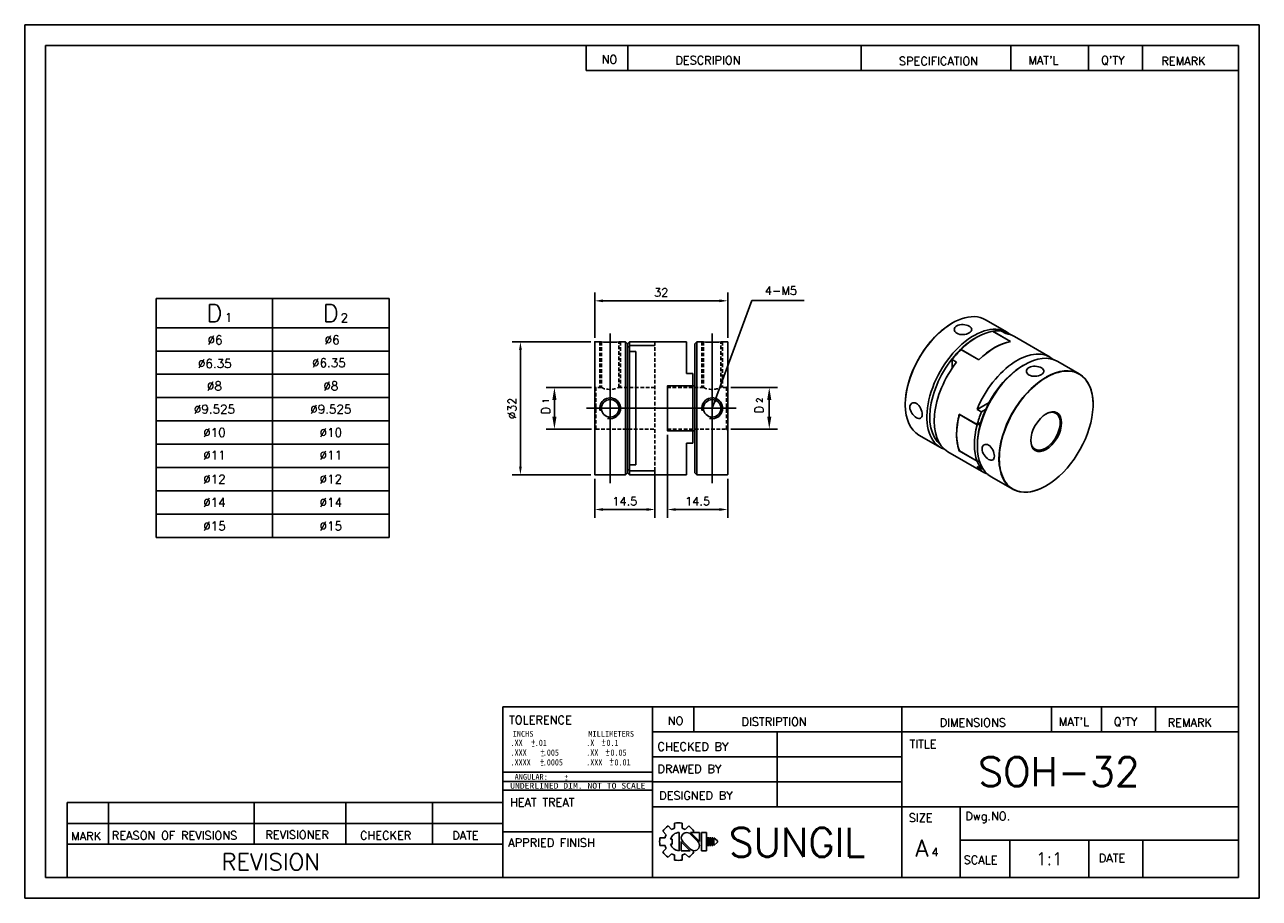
# Model space of a CAD drawing. Extents: x 10 to 307, y 10 to 220.
import ezdxf
from ezdxf.enums import TextEntityAlignment as Align

# ---------------------------------------------------------------- set-up
doc = ezdxf.new("R2010")
doc.units = 0
doc.header["$LTSCALE"] = 7
doc.header["$MEASUREMENT"] = 0
for name, pattern in [('CENTER', [27, 20, -2, 3, -2]), ('DASHED', [0.75, 0.5, -0.25]), ('HIDDEN2', [0.1875, 0.125, -0.0625])]:
    doc.linetypes.add(name, pattern=pattern)
doc.layers.get('0').update_dxf_attribs({"linetype": 'CONTINUOUS'})
doc.layers.get('Defpoints').update_dxf_attribs({"linetype": 'CONTINUOUS'})
for name, color, linetype in [('BM', 2, 'CONTINUOUS'), ('CT', 1, 'CENTER'), ('DIM', 4, 'CONTINUOUS'), ('HD', 4, 'DASHED')]:
    doc.layers.add(name, color=color, linetype=linetype)
doc.styles.add('MONOTXT', font='DotumChe.ttf')
doc.styles.get("Standard").update_dxf_attribs({"font": 'romans.shx', "bigfont": 'whgtxt.shx'})
doc.dimstyles.new('LIM', dxfattribs={"dimtxt": 2, "dimasz": 2, "dimexe": 2, "dimexo": 1, "dimgap": 1, "dimtad": 1, "dimdec": 3, "dimzin": 9, "dimdsep": 46, "dimtxsty": 'Standard', "dimcen": 2, "dimclrd": 1, "dimclre": 1, "dimadec": 0, "dimazin": 0, "dimtfac": 1, "dimtdec": 3, "dimtmove": 0, "dimatfit": 3, "dimfxl": 0, "dimtolj": 1, "dimtzin": 0, "dimarcsym": 0})

# ---------------------------------------------------------------- blocks, each defined once
blk = doc.blocks.new('*D4')
at = {"layer": 'Defpoints', "color": 0}
for p in [(179.12, 153.63), (147.12, 143.74), (179.12, 143.74)]:
    blk.add_point(p, dxfattribs=at)
at = {"layer": 'DIM', "color": 1, "lineweight": -2}
for p, q in [((147.12, 144.74), (147.12, 155.63)), ((179.12, 144.74), (179.12, 155.63)), ((149.12, 153.63), (177.12, 153.63))]:
    blk.add_line(p, q, dxfattribs=at)
at = {"layer": 'DIM', "color": 1}
for points in [[(149.12, 153.96), (149.12, 153.29), (147.12, 153.63)], [(177.12, 153.96), (177.12, 153.29), (179.12, 153.63)]]:
    blk.add_solid(points, dxfattribs=at)
at = {"layer": 'DIM', "color": 0, "insert": (163.12, 155.63), "char_height": 2, "attachment_point": 5}
blk.add_mtext('\\A1;32', dxfattribs=at)
blk = doc.blocks.new('*D5')
at = {"layer": 'Defpoints', "color": 0}
for p in [(129.25, 143.79), (147.17, 143.79), (147.17, 111.79)]:
    blk.add_point(p, dxfattribs=at)
at = {"layer": 'DIM', "color": 1, "lineweight": -2}
for p, q in [((146.17, 143.79), (127.25, 143.79)), ((129.25, 113.79), (129.25, 141.79)), ((146.17, 111.79), (127.25, 111.79))]:
    blk.add_line(p, q, dxfattribs=at)
at = {"layer": 'DIM', "color": 1}
for points in [[(128.92, 141.79), (129.59, 141.79), (129.25, 143.79)], [(128.92, 113.79), (129.59, 113.79), (129.25, 111.79)]]:
    blk.add_solid(points, dxfattribs=at)
at = {"layer": 'DIM', "color": 0, "insert": (127.25, 127.79), "char_height": 2, "attachment_point": 5, "rotation": 90}
blk.add_mtext('\\A1;%%c32', dxfattribs=at)
blk = doc.blocks.new('*D6')
at = {"layer": 'Defpoints', "color": 0}
for p in [(147.12, 111.84), (161.62, 112.73), (161.62, 103.46)]:
    blk.add_point(p, dxfattribs=at)
at = {"layer": 'DIM', "color": 1, "lineweight": -2}
for p, q in [((147.12, 110.84), (147.12, 101.46)), ((161.62, 111.73), (161.62, 101.46)), ((149.12, 103.46), (159.62, 103.46))]:
    blk.add_line(p, q, dxfattribs=at)
at = {"layer": 'DIM', "color": 1}
for points in [[(149.12, 103.79), (149.12, 103.13), (147.12, 103.46)], [(159.62, 103.79), (159.62, 103.13), (161.62, 103.46)]]:
    blk.add_solid(points, dxfattribs=at)
at = {"layer": 'DIM', "color": 0, "insert": (154.37, 105.46), "char_height": 2, "attachment_point": 5}
blk.add_mtext('\\A1;14.5', dxfattribs=at)
blk = doc.blocks.new('*D7')
at = {"layer": 'Defpoints', "color": 0}
for p in [(164.62, 122.44), (179.12, 111.84), (179.12, 103.46)]:
    blk.add_point(p, dxfattribs=at)
at = {"layer": 'DIM', "color": 1, "lineweight": -2}
for p, q in [((164.62, 121.44), (164.62, 101.46)), ((179.12, 110.84), (179.12, 101.46)), ((166.62, 103.46), (177.12, 103.46))]:
    blk.add_line(p, q, dxfattribs=at)
at = {"layer": 'DIM', "color": 1}
for points in [[(166.62, 103.79), (166.62, 103.13), (164.62, 103.46)], [(177.12, 103.79), (177.12, 103.13), (179.12, 103.46)]]:
    blk.add_solid(points, dxfattribs=at)
at = {"layer": 'DIM', "color": 0, "insert": (171.87, 105.46), "char_height": 2, "attachment_point": 5}
blk.add_mtext('\\A1;14.5', dxfattribs=at)

msp = doc.modelspace()

# ---------------------------------------------------------------- linework, layer by layer
for p, q in [((307, 220), (10, 220)), ((10, 220), (10, 10)), ((307, 10), (307, 220)), ((302, 215), (15, 215)), ((15, 215), (15, 15)), ((145.0907, 215), (145.0907, 209)), ((155.0907, 215), (155.0907, 209)), ((211.2097, 215), (211.2097, 209)), ((247.2097, 215), (247.2097, 209)), ((265.9405, 215), (265.9405, 209)), ((278.9405, 215), (278.9405, 209)), ((302, 15), (302, 215)), ((145.0907, 209), (302, 209)), ((41.6471, 154.1548), (41.6471, 96.7548)), ((41.6471, 154.1548), (97.6471, 154.1548)), ((97.6471, 154.1548), (97.6471, 96.7548)), ((41.6471, 96.7548), (97.6471, 96.7548)), ((125, 15), (125, 56)), ((125, 56), (302, 56)), ((161, 56), (161, 15)), ((171, 56), (171, 50)), ((221, 56), (221, 15)), ((257, 56), (257, 50)), ((269, 56), (269, 50)), ((282, 56), (282, 50)), ((161, 50), (302, 50)), ((191, 50), (191, 32)), ((161, 44), (221, 44)), ((125, 36), (161, 36)), ((161, 38), (221, 38)), ((20.1963, 15), (20.1963, 33)), ((20.1963, 33), (125, 33)), ((30.1963, 33), (30.1963, 23)), ((65.2416, 33), (65.2416, 23)), ((87.2739, 33), (87.2739, 23)), ((108.0991, 33), (108.0991, 23)), ((161, 32), (302, 32)), ((235, 32), (235, 15)), ((20.1963, 28), (125, 28)), ((125, 26), (161, 26)), ((235, 24), (302, 24)), ((247, 24), (247, 15)), ((265.9684, 24), (265.9684, 15)), ((279.008, 24), (279.008, 15)), ((20.1963, 23), (125, 23)), ((15, 15), (302, 15)), ((10, 10), (307, 10))]:
    msp.add_line(p, q)
at = {"color": 4}
for p, q in [((69.6471, 154.1548), (69.6471, 96.7548)), ((41.6471, 147.1548), (97.6471, 147.1548))]:
    msp.add_line(p, q, dxfattribs=at)
at = {"color": 1}
for p, q in [((41.6471, 141.5548), (97.6471, 141.5548)), ((41.6471, 135.9548), (97.6471, 135.9548)), ((41.6471, 130.3548), (97.6471, 130.3548)), ((41.6471, 124.7548), (97.6471, 124.7548)), ((41.6471, 119.1548), (97.6471, 119.1548)), ((41.6471, 113.5548), (97.6471, 113.5548)), ((41.6471, 107.9548), (97.6471, 107.9548)), ((41.6471, 102.3548), (97.6471, 102.3548))]:
    msp.add_line(p, q, dxfattribs=at)
at = {"color": 0}
for p, q in [((125, 40.2855), (161, 40.2855)), ((125, 38.0531), (161, 38.0531))]:
    msp.add_line(p, q, dxfattribs=at)
at = {"layer": 'BM', "linetype": 'Continuous'}
for p, q in [((246.3325, 146.0726), (241.1353, 149.0732)), ((247.1125, 143.8361), (242.8345, 146.306)), ((247.1257, 143.8341), (242.844, 146.3061)), ((242.858, 146.3099), (247.1714, 143.8196)), ((242.858, 146.3099), (242.858, 146.298)), ((244.9793, 146.3559), (246.04, 145.7436)), ((147.1162, 111.8369), (147.1162, 143.7369)), ((148.7417, 143.7869), (147.1662, 143.7869)), ((154.5162, 143.7869), (152.9344, 143.7869)), ((155.0162, 143.2869), (154.5162, 143.7869)), ((154.5162, 111.7869), (154.5162, 143.7869)), ((155.5162, 143.7869), (155.0162, 143.2869)), ((155.0162, 142.3159), (155.0162, 143.2869)), ((155.483, 142.8129), (155.0162, 142.3159)), ((161.5662, 143.7869), (155.5162, 143.7869)), ((155.5162, 143.7869), (155.5162, 142.86)), ((155.5162, 142.8481), (161.6162, 142.8481)), ((155.5162, 142.8481), (155.5162, 141.4046)), ((169.2162, 143.7869), (161.6162, 143.7869)), ((161.6162, 143.7869), (161.6162, 142.8481)), ((169.2162, 136.1869), (169.2162, 143.7869)), ((171.7162, 143.7869), (171.2162, 143.2869)), ((171.2162, 133.1869), (171.2162, 143.2869)), ((173.298, 143.7869), (171.7162, 143.7869)), ((171.7162, 111.7869), (171.7162, 143.7869)), ((179.0662, 143.7869), (177.4907, 143.7869)), ((179.1162, 111.8369), (179.1162, 143.7369)), ((239.0396, 144.8718), (238.6861, 144.6677)), ((256.727, 140.0713), (248.1003, 145.0519)), ((155.0162, 142.3159), (155.0162, 113.258)), ((155.5162, 141.4046), (157.0162, 141.4046)), ((155.5162, 141.4046), (155.5162, 114.1693)), ((157.0162, 141.4046), (157.0162, 114.1693)), ((235.1978, 141.8856), (234.8677, 141.6703)), ((234.8677, 141.5426), (234.8677, 141.6703)), ((235.2029, 141.8826), (235.1978, 141.8856)), ((235.2213, 141.9008), (239.5346, 139.4105)), ((235.2448, 141.924), (239.5228, 139.4541)), ((233.0999, 139.4974), (234.1606, 138.885)), ((233.0999, 139.4974), (233.0999, 137.4168)), ((250.4948, 138.2582), (250.1412, 138.0541)), ((263.692, 136.0501), (258.4948, 139.0507)), ((170.7162, 136.1869), (169.2162, 136.1869)), ((170.7162, 133.1869), (170.7162, 136.1869)), ((170.7162, 133.1869), (164.6162, 133.1869)), ((164.6162, 133.1869), (164.6162, 122.3869)), ((170.7162, 133.1869), (170.7494, 133.1869)), ((170.7162, 122.4202), (170.7162, 133.1537)), ((170.7494, 133.1869), (171.2162, 133.1869)), ((171.2162, 122.3869), (171.2162, 133.1869)), ((221.809, 128.9355), (221.807, 128.7052)), ((221.807, 128.7052), (221.8083, 128.572)), ((239.0979, 127.5141), (242.0144, 129.198)), ((239.1378, 123.8629), (234.8244, 126.3532)), ((239.1294, 123.8309), (234.8514, 126.3008)), ((240.1585, 126.9017), (239.0979, 127.5141)), ((240.1585, 126.9017), (241.1679, 127.4845)), ((170.7162, 122.3869), (164.6162, 122.3869)), ((170.7494, 122.3869), (170.7162, 122.3869)), ((170.7162, 119.3869), (170.7162, 122.3869)), ((171.2162, 122.3869), (170.7494, 122.3869)), ((171.2162, 122.3869), (171.2162, 112.2869)), ((240.0061, 124.3642), (239.1378, 123.8629)), ((239.1627, 123.8773), (239.1861, 123.8637)), ((239.1861, 123.8637), (239.8677, 123.8761)), ((170.7162, 119.3869), (169.2162, 119.3869)), ((169.2162, 119.3869), (169.2162, 111.7869)), ((225.1353, 121.3604), (230.3325, 118.3597)), ((239.1811, 119.0706), (239.1811, 118.6623)), ((232.1003, 117.3391), (240.727, 112.3585)), ((234.8244, 117.5351), (234.8414, 117.5448)), ((239.1378, 115.0447), (234.8244, 117.5351)), ((234.8514, 117.5369), (239.1294, 115.067)), ((234.8597, 117.5265), (239.1414, 115.0545)), ((155.0162, 113.258), (155.0162, 112.2869)), ((155.0162, 113.258), (155.483, 112.761)), ((155.5162, 114.1693), (157.0162, 114.1693)), ((155.5162, 114.1693), (155.5162, 112.7257)), ((240.1585, 113.1846), (239.0979, 113.797)), ((239.1378, 115.0447), (239.1492, 115.0513)), ((239.7072, 115.055), (239.1861, 115.0456)), ((240.4638, 113.3608), (240.1585, 113.1846)), ((147.1662, 111.7869), (154.5162, 111.7869)), ((154.5162, 111.7869), (155.0162, 112.2869)), ((155.0162, 112.2869), (155.5162, 111.7869)), ((155.5162, 112.7257), (161.6162, 112.7257)), ((155.5162, 111.7869), (155.5162, 112.7139)), ((155.5162, 111.7869), (161.5662, 111.7869)), ((161.6162, 112.7257), (161.6162, 111.7869)), ((161.6162, 111.7869), (169.2162, 111.7869)), ((171.2162, 112.2869), (171.7162, 111.7869)), ((171.7162, 111.7869), (179.0662, 111.7869)), ((242.4948, 111.3379), (247.692, 108.3373))]:
    msp.add_line(p, q, dxfattribs=at)
at = {"layer": 'BM', "linetype": 'HIDDEN2'}
for p, q in [((155.0162, 142.3159), (155.483, 142.8129)), ((155.5162, 141.4046), (157.0162, 141.4046)), ((171.2162, 133.1869), (171.2162, 122.3869)), ((155.483, 112.761), (155.0162, 113.258))]:
    msp.add_line(p, q, dxfattribs=at)
at = {"layer": 'BM', "linetype": 'Continuous'}
for centre in [(150.8412, 127.7869), (175.3912, 127.7869)]:
    msp.add_circle(centre, 2.1, dxfattribs=at)
for centre, radius, start, end in [((147.1662, 143.7369), 0.05, 90, 180), ((150.8412, 159.642), 15.9935, 262.455103, 277.544899), ((161.5662, 143.7369), 0.05, 0, 90), ((175.3912, 159.642), 15.9935, 262.455101, 277.544897), ((179.0662, 143.7369), 0.05, 0, 90), ((247.1007, 143.7908), 0.05, 29.088669, 60), ((235.0124, 142.1595), 0.3308, 304.083039, 314.612297), ((164.6662, 133.1369), 0.05, 90, 180), ((170.7477, 133.1554), 0.0315, 86.983285, 183.136643), ((234.8847, 126.3064), 0.05, 137.944096, 165.33189), ((164.6662, 122.4369), 0.05, 180, 270), ((170.7477, 122.4184), 0.0315, 176.859169, 273.020904), ((245.9483, 121.4455), 11.7728, 177.0614, 199.310958), ((234.8847, 117.5698), 0.05, 200.562631, 240), ((147.1662, 111.8369), 0.05, 180, 270), ((161.5662, 111.8369), 0.05, 270, 0), ((179.0662, 111.8369), 0.05, 270, 0)]:
    msp.add_arc(centre, radius, start, end, dxfattribs=at)
at = {"layer": 'BM', "color": 1, "linetype": 'Continuous'}
for centre in [(150.8412, 127.7869), (175.3912, 127.7869)]:
    msp.add_arc(centre, 2.5, 255, 195, dxfattribs=at)
at = {"layer": 'BM', "linetype": 'Continuous'}
for centre, major_axis, ratio, start_param, end_param in [((233.1353, 135.2168), (-8, -13.8564), 0.57735027, 3.14159265, 5.48022335), ((233.0999, 135.2372), (7.975, 13.8131), 0.57735027, 0.78996156, 2.26630041), ((238.3325, 132.2162), (-8, -13.8564), 0.57735027, 3.03088119, 6.28318531), ((239.0396, 131.8079), (8, 13.8564), 0.57735027, 0.44334375, 1.12745258), ((239.0396, 131.8079), (8, 13.8564), 0.57735027, 0.23268305, 0.44113836), ((240.1003, 131.1955), (-8, -13.8564), 0.57735027, 3.14159265, 3.3742757), ((238.6861, 132.012), (7.75, 13.4234), 0.57735027, 0.78539816, 1.14124801), ((243.3176, 129.338), (8, 13.8564), 0.57735027, 0.44334375, 1.12745258), ((243.353, 129.3176), (8, 13.8564), 0.57735027, 0.44113836, 1.12965796), ((247.1007, 143.7908), (-0.025, -0.0433), 0.57735027, 3.14159265, 3.5849364), ((247.1007, 143.7908), (-0.0082, 0.0493), 0.73755963, 5.0550695, 5.73789457), ((238.6861, 132.012), (7.75, 13.4234), 0.57735027, 1.14124801, 3.05308881), ((239.0396, 131.8079), (8, 13.8564), 0.57735027, 1.12965796, 1.33811328), ((250.4948, 125.1943), (8, 13.8564), 0.57735027, 0, 3.14159265), ((248.727, 126.2149), (-8, -13.8564), 0.57735027, 3.03088119, 4.94507203), ((240.1003, 131.1955), (8, 13.8564), 0.57735027, 1.33811328, 3.14159265), ((239.5346, 139.4225), (0.025, 0.0433), 0.57735027, 1.12745258, 1.78121154), ((239.5346, 139.4225), (-0.0351, 0.0356), 0.35024628, 4.54047618, 5.37654418), ((250.1412, 125.3984), (-7.75, -13.4234), 0.57735027, 3.92699082, 5.1419373), ((255.7274, 122.1732), (-7.975, -13.8131), 0.57735027, 3.58459501, 3.92241713), ((255.692, 122.1937), (8, 13.8564), 0.57735027, 0, 0.77551799), ((255.7274, 122.1732), (-7.975, -13.8131), 0.57735027, 2.31537679, 3.58459501), ((255.7274, 122.1732), (-7.975, -13.8131), 0.57735027, 3.93015346, 5.79980096), ((255.692, 122.1937), (8, 13.8564), 0.57735027, 0.80390048, 3.93093086), ((255.692, 122.1937), (8, 13.8564), 0.57735027, 0.77551799, 0.80390048), ((255.7274, 122.1732), (-7.975, -13.8131), 0.57735027, 3.92241713, 3.93015346), ((255.692, 122.1937), (8, 13.8564), 0.57735027, 5.49671186, 6.28318531), ((233.1353, 135.2168), (-8, -13.8564), 0.57735027, 5.48022335, 5.50807613), ((233.1353, 135.2168), (-8, -13.8564), 0.57735027, 5.50807613, 6.28318531), ((255.7274, 122.1732), (-7.975, -13.8131), 0.57735027, 0.88202384, 2.31537679), ((245.4743, 128.0928), (-8, -13.8564), 0.57735027, 5.15352734, 5.84204694), ((245.5097, 128.0724), (-8, -13.8564), 0.57735027, 5.15573273, 5.83984156), ((245.4743, 128.0928), (-7.975, -13.8131), 0.57735027, 5.15573273, 5.46047205), ((234.8847, 126.3064), (0.0484, -0.0127), 0.35024628, 3.14159265, 4.04823378), ((234.8847, 126.3064), (-0.025, -0.0433), 0.57735027, 4.50197376, 5.15573273), ((249.7877, 125.6025), (-8, -13.8564), 0.57735027, 4.94507203, 5.15352734), ((255.5506, 122.2753), (-2.5, -4.3301), 0.57735027, 0, 3.90229328), ((249.7877, 125.6025), (-8, -13.8564), 0.57735027, 5.15573273, 5.83984156), ((250.1412, 125.3984), (-7.75, -13.4234), 0.57735027, 5.1419373, 5.49778714), ((255.5506, 122.2753), (-2.5, -4.3301), 0.57735027, 5.52248469, 6.28318531), ((238.3325, 132.2162), (-8, -13.8564), 0.57735027, 0, 0.11071146), ((234.8847, 117.5698), (0.0468, 0.0176), 0.73755963, 3.14193594, 3.68688339), ((234.8847, 117.5698), (0.025, 0.0433), 0.57735027, 2.69824891, 3.14159265), ((248.727, 126.2149), (8, 13.8564), 0.57735027, 2.9089096, 3.25230412), ((249.7877, 125.6025), (-8, -13.8564), 0.57735027, 5.84204694, 6.05050226), ((255.7274, 122.1732), (-7.975, -13.8131), 0.57735027, 5.79980096, 6.28318531), ((255.7274, 122.1732), (-7.975, -13.8131), 0.57735027, 0, 0.88202384)]:
    msp.add_ellipse(centre, major_axis=major_axis, ratio=ratio, start_param=start_param, end_param=end_param, dxfattribs=at)
msp.add_ellipse((255.7274, 122.1732), major_axis=(2.625, 4.5466), ratio=0.57735027, dxfattribs=at)
for points, knots in [([(234.249, 145.8101), (234.6419, 145.5833), (235.1869, 145.4821), (236.2814, 145.5411), (236.83, 145.6988), (237.6061, 146.1464), (237.8337, 146.4336), (237.8341, 147.0136), (237.6071, 147.3004), (236.8317, 147.7484), (236.2835, 147.9066), (235.1884, 147.9661), (234.6434, 147.865), (233.8572, 147.412), (233.6343, 147.0704), (233.6335, 146.3797), (233.8561, 146.0369), (234.249, 145.8101)], [0, 0, 0, 0, 0.125, 0.125, 0.25, 0.25, 0.375, 0.375, 0.5, 0.5, 0.625, 0.625, 0.75, 0.75, 0.875, 0.875, 1, 1, 1, 1]), ([(242.8443, 146.3059), (242.8437, 146.3063), (242.8429, 146.3065), (242.8418, 146.3066), (242.8401, 146.3067), (242.8376, 146.3065), (242.8345, 146.306)], [0.678667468, 0.678667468, 0.678667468, 0.678667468, 0.806385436, 0.806385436, 0.806385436, 1, 1, 1, 1]), ([(155.5162, 142.86), (155.5162, 142.8586), (155.5156, 142.8565), (155.5145, 142.8541), (155.5134, 142.8517), (155.5118, 142.8489), (155.5099, 142.8459), (155.5072, 142.8417), (155.5038, 142.8371), (155.5001, 142.8325), (155.4949, 142.826), (155.4891, 142.8193), (155.483, 142.8129)], [0, 0, 0, 0, 0.18362632, 0.18362632, 0.18362632, 0.36867871, 0.36867871, 0.36867871, 0.62950882, 0.62950882, 0.62950882, 1, 1, 1, 1]), ([(254.5783, 137.5022), (254.1855, 137.729), (253.6405, 137.8846), (252.5459, 137.9434), (251.9973, 137.8395), (251.2213, 137.392), (250.9936, 137.0517), (250.9932, 136.3524), (251.2202, 136.0119), (251.9956, 135.5639), (252.5439, 135.4598), (253.6389, 135.5182), (254.1839, 135.6732), (254.9701, 136.1264), (255.193, 136.4142), (255.1938, 136.9872), (254.9712, 137.2754), (254.5783, 137.5022)], [0, 0, 0, 0, 0.125, 0.125, 0.25, 0.25, 0.375, 0.375, 0.5, 0.5, 0.625, 0.625, 0.75, 0.75, 0.875, 0.875, 1, 1, 1, 1]), ([(224.5181, 125.5264), (224.9109, 125.2995), (225.271, 125.2508), (225.7673, 125.5374), (225.9049, 125.8785), (225.9053, 126.7739), (225.7705, 127.3235), (225.2683, 128.3129), (224.9065, 128.7312), (224.1308, 129.1794), (223.7197, 129.2043), (223.1206, 128.8596), (222.9357, 128.4967), (222.9349, 127.59), (223.1193, 127.0671), (223.717, 126.1485), (224.1252, 125.7532), (224.5181, 125.5264)], [0, 0, 0, 0, 0.125, 0.125, 0.25, 0.25, 0.375, 0.375, 0.5, 0.5, 0.625, 0.625, 0.75, 0.75, 0.875, 0.875, 1, 1, 1, 1]), ([(239.1294, 123.8309), (239.1304, 123.8349), (239.1323, 123.8387), (239.1348, 123.8421), (239.1372, 123.8455), (239.1404, 123.8485), (239.1439, 123.8511), (239.1487, 123.8547), (239.1544, 123.8575), (239.1602, 123.8595), (239.1685, 123.8623), (239.1774, 123.8636), (239.1861, 123.8637)], [0, 0, 0, 0, 0.18362632, 0.18362632, 0.18362632, 0.36867871, 0.36867871, 0.36867871, 0.62950882, 0.62950882, 0.62950882, 1, 1, 1, 1]), ([(241.8776, 118.9331), (241.4847, 119.16), (241.0775, 119.1815), (240.4793, 118.836), (240.295, 118.468), (240.2945, 117.5726), (240.4754, 117.0495), (241.0808, 116.1197), (241.4891, 115.7283), (242.2648, 115.2801), (242.6291, 115.2281), (243.1261, 115.5139), (243.2643, 115.8499), (243.2649, 116.7564), (243.1271, 117.3062), (242.6314, 118.2837), (242.2704, 118.7063), (241.8776, 118.9331)], [0, 0, 0, 0, 0.125, 0.125, 0.25, 0.25, 0.375, 0.375, 0.5, 0.5, 0.625, 0.625, 0.75, 0.75, 0.875, 0.875, 1, 1, 1, 1]), ([(239.1861, 115.0456), (239.1778, 115.0454), (239.1694, 115.046), (239.1614, 115.0476), (239.1557, 115.0487), (239.1502, 115.0503), (239.1453, 115.0525), (239.1414, 115.0543), (239.1379, 115.0564), (239.1351, 115.0589), (239.1325, 115.0613), (239.1305, 115.0641), (239.1294, 115.067)], [0, 0, 0, 0, 0.35190226, 0.35190226, 0.35190226, 0.60525719, 0.60525719, 0.60525719, 0.80638544, 0.80638544, 0.80638544, 1, 1, 1, 1]), ([(155.483, 112.761), (155.4888, 112.7549), (155.4944, 112.7485), (155.4994, 112.7423), (155.503, 112.7379), (155.5063, 112.7334), (155.5091, 112.7292), (155.5113, 112.7259), (155.5131, 112.7228), (155.5143, 112.7201), (155.5155, 112.7176), (155.5162, 112.7154), (155.5162, 112.7139)], [0, 0, 0, 0, 0.35190226, 0.35190226, 0.35190226, 0.60525719, 0.60525719, 0.60525719, 0.80638544, 0.80638544, 0.80638544, 1, 1, 1, 1])]:
    msp.add_open_spline(points, degree=3, knots=knots, dxfattribs=at)
at = {"layer": 'BM', "linetype": 'HIDDEN2'}
for points, knots in [([(155.483, 142.8129), (155.4888, 142.819), (155.4944, 142.8253), (155.4994, 142.8315), (155.503, 142.836), (155.5063, 142.8405), (155.5091, 142.8446), (155.5113, 142.8479), (155.5131, 142.8511), (155.5143, 142.8537), (155.5155, 142.8563), (155.5162, 142.8585), (155.5162, 142.86)], [0, 0, 0, 0, 0.35190226, 0.35190226, 0.35190226, 0.60525719, 0.60525719, 0.60525719, 0.80638544, 0.80638544, 0.80638544, 1, 1, 1, 1]), ([(155.5162, 112.7139), (155.5162, 112.7153), (155.5156, 112.7174), (155.5145, 112.7198), (155.5134, 112.7222), (155.5118, 112.725), (155.5099, 112.728), (155.5072, 112.7322), (155.5038, 112.7368), (155.5001, 112.7414), (155.4949, 112.7479), (155.4891, 112.7546), (155.483, 112.761)], [0, 0, 0, 0, 0.18362632, 0.18362632, 0.18362632, 0.36867871, 0.36867871, 0.36867871, 0.62950882, 0.62950882, 0.62950882, 1, 1, 1, 1])]:
    msp.add_open_spline(points, degree=3, knots=knots, dxfattribs=at)
at = {"layer": 'CT'}
for p, q in [((150.8412, 109.7869), (150.8412, 145.7869)), ((175.3912, 109.7869), (175.3912, 145.7869)), ((145.1162, 127.7869), (181.1162, 127.7869))]:
    msp.add_line(p, q, dxfattribs=at)
at = {"layer": 'DIM', "color": 1}
for p, q in [((146.3662, 132.7869), (135.4309, 132.7869)), ((179.8662, 132.7869), (191.1162, 132.7869)), ((137.4309, 125.7869), (137.4309, 129.7869)), ((189.1162, 125.7869), (189.1162, 129.7869)), ((146.3662, 122.7869), (135.4309, 122.7869)), ((179.8662, 122.7869), (191.1162, 122.7869))]:
    msp.add_line(p, q, dxfattribs=at)
at = {"layer": 'DIM', "color": 0}
for p, q in [((164.7555, 27.3858), (165.616, 26.5254)), ((166.3456, 28.0444), (166.3456, 26.8276)), ((168.1456, 28.0444), (168.1456, 26.8276)), ((168.8752, 26.5254), (169.7356, 27.3858)), ((162.8242, 24.523), (164.041, 24.523)), ((162.8242, 24.523), (164.041, 24.523)), ((163.4828, 26.113), (164.3432, 25.2526)), ((165.3565, 24.223), (165.766, 24.223)), ((165.766, 24.223), (165.766, 23.023)), ((167.4582, 25.8087), (167.4582, 21.4373)), ((171.9487, 23.623), (170.0992, 25.4663)), ((172.3357, 23.6608), (170.1807, 25.8087)), ((170.1807, 25.8087), (172.3357, 25.8087)), ((170.7041, 25.8087), (171.0084, 26.113)), ((172.3357, 25.8087), (172.3357, 23.623)), ((172.8457, 25.8087), (172.8457, 23.623)), ((172.8457, 25.8087), (174.0457, 25.8087)), ((174.0457, 25.8087), (174.0457, 23.623)), ((174.2557, 24.523), (174.2557, 23.623)), ((174.2557, 24.523), (174.5557, 24.523)), ((174.5557, 24.523), (174.5557, 23.623)), ((174.7657, 24.523), (174.7657, 23.623)), ((174.7657, 24.523), (175.0657, 24.523)), ((175.0657, 24.523), (175.0657, 23.623)), ((175.2757, 24.523), (175.2757, 23.623)), ((175.2757, 24.523), (175.5757, 24.523)), ((175.5757, 24.523), (175.5757, 23.623)), ((175.7857, 24.523), (175.7857, 23.623)), ((175.7857, 24.523), (176.6857, 23.773)), ((176.6857, 23.773), (176.6857, 23.623)), ((176.6857, 23.773), (176.6857, 23.473)), ((162.8242, 22.723), (164.041, 22.723)), ((163.4828, 21.133), (164.3432, 21.9934)), ((165.3565, 23.023), (165.766, 23.023)), ((167.9557, 23.623), (167.9557, 21.4373)), ((167.9557, 23.5851), (170.1107, 21.4373)), ((167.9557, 21.4373), (170.1107, 21.4373)), ((168.3427, 23.623), (170.1922, 21.7796)), ((170.6284, 21.5129), (171.0084, 21.133)), ((172.8457, 23.623), (172.8457, 21.4373)), ((172.8457, 21.4373), (174.0457, 21.4373)), ((174.0457, 23.623), (174.0457, 21.4373)), ((174.2557, 23.623), (174.2557, 22.723)), ((174.2557, 22.723), (174.5557, 22.723)), ((174.5557, 23.623), (174.5557, 22.723)), ((174.7657, 23.623), (174.7657, 22.723)), ((174.7657, 22.723), (175.0657, 22.723)), ((175.0657, 23.623), (175.0657, 22.723)), ((175.2757, 23.623), (175.2757, 22.723)), ((175.2757, 22.723), (175.5757, 22.723)), ((175.5757, 23.623), (175.5757, 22.723)), ((175.7857, 23.623), (175.7857, 22.723)), ((176.6857, 23.473), (175.7857, 22.723)), ((176.6857, 23.623), (176.6857, 23.473)), ((164.7555, 19.8602), (165.616, 20.7206)), ((166.3456, 20.4184), (166.3456, 19.2016)), ((168.1456, 20.4184), (168.1456, 19.2016)), ((168.8752, 20.7206), (169.7356, 19.8602))]:
    msp.add_line(p, q, dxfattribs=at)
for centre, radius, start, end in [((167.2456, 23.623), 4.5121, 123.49434, 146.50566), ((167.2456, 23.623), 3.3286, 105.687209, 119.312791), ((167.2456, 23.623), 4.5121, 78.49434, 101.50566), ((167.2456, 23.623), 3.3286, 60.687209, 74.312791), ((167.2456, 23.623), 4.5121, 33.49434, 56.50566), ((167.2456, 23.623), 4.5121, 168.49434, 191.50566), ((167.2456, 23.623), 3.3286, 150.687209, 164.312791), ((167.4582, 23.623), 2.1857, 90, 164.067144), ((169.2307, 24.5359), 1.2728, 43.220228, 225.828215), ((167.2456, 23.623), 4.5121, 213.49434, 236.50566), ((167.2456, 23.623), 3.3286, 195.687209, 209.312791), ((167.4582, 23.623), 2.1857, 195.932856, 270), ((167.2456, 23.623), 4.5121, 303.49434, 326.50566), ((171.0607, 22.7101), 1.2728, 223.220228, 45.828215), ((167.2456, 23.623), 3.3286, 240.687209, 254.312791), ((167.2456, 23.623), 4.5121, 258.49434, 281.50566), ((167.2456, 23.623), 3.3286, 285.687209, 299.312791)]:
    msp.add_arc(centre, radius, start, end, dxfattribs=at)
at = {"layer": 'DIM', "color": 1}
for points in [[(136.9309, 129.7869), (137.9309, 129.7869), (137.4309, 132.7869)], [(188.6162, 129.7869), (189.6162, 129.7869), (189.1162, 132.7869)], [(136.9309, 125.7869), (137.9309, 125.7869), (137.4309, 122.7869)], [(188.6162, 125.7869), (189.6162, 125.7869), (189.1162, 122.7869)]]:
    msp.add_solid(points, dxfattribs=at)
at = {"layer": 'HD', "color": 1, "linetype": 'HIDDEN2'}
for p, q in [((148.3412, 143.7869), (148.3412, 132.7869)), ((153.3412, 143.7869), (153.3412, 132.7869)), ((172.8912, 143.7869), (172.8912, 132.7869)), ((177.8912, 143.7869), (177.8912, 132.7869))]:
    msp.add_line(p, q, dxfattribs=at)
at = {"layer": 'HD', "linetype": 'HIDDEN2'}
for p, q in [((148.7412, 143.7869), (148.7412, 132.7838)), ((152.9412, 132.7848), (152.9412, 143.7869)), ((161.6162, 112.7257), (161.6162, 142.8481)), ((173.2912, 143.7869), (173.2912, 132.7848)), ((177.4912, 132.7838), (177.4912, 143.7869)), ((147.3662, 132.7869), (147.1162, 133.0369)), ((147.3662, 122.7869), (147.3662, 132.7869)), ((148.7486, 132.7869), (147.3662, 132.7869)), ((161.6162, 132.7869), (152.9362, 132.7869)), ((173.2962, 132.7869), (164.6162, 132.7869)), ((178.8662, 132.7869), (177.4838, 132.7869)), ((179.1162, 133.0369), (178.8662, 132.7869)), ((178.8662, 122.7869), (178.8662, 132.7869)), ((147.1162, 122.5369), (147.3662, 122.7869)), ((147.3662, 122.7869), (161.6162, 122.7869)), ((164.6162, 122.7869), (178.8662, 122.7869)), ((178.8662, 122.7869), (179.1162, 122.5369))]:
    msp.add_line(p, q, dxfattribs=at)
for centre, start, end in [((150.8412, 137.2946), 245.020415, 294.979594), ((175.3912, 137.2946), 245.020406, 294.979585)]:
    msp.add_arc(centre, 4.9728, start, end, dxfattribs=at)

# ---------------------------------------------------------------- texts
for s, height, p in [('NO', 2, (148.7839, 210.6585)), ('DESCRIPION', 2, (166.5267, 210.4522)), ('SPECIFICATION', 2, (220.3038, 210.2459)), ("MAT'L", 2, (251.4287, 210.4522)), ("Q'TY", 2, (268.916, 210.4522)), ('REMARK', 2, (283.4434, 210.2459)), ('TOLERENCE', 2, (126.5255, 51.8649)), ('NO', 2, (164.6932, 51.6585)), ('DISTRIPTION', 2, (182.436, 51.4522)), ("MAT'L", 2, (258.7715, 51.4522)), ("Q'TY", 2, (271.9755, 51.4522)), ('DIMENSIONS', 2, (230.0941, 51.2459)), ('REMARK', 2, (284.9731, 51.2459)), ('TITLE', 2, (222.8732, 46.0881)), ('CHECKED BY', 2, (162.2174, 45.4691)), ('DRAWED BY', 2, (162.2174, 40.105)), ('DESIGNED BY', 2, (162.6301, 33.7092)), ('HEAT TREAT', 2, (126.7318, 32.0587)), ('SIZE', 2, (222.6669, 28.3451)), ('Dwg.NO.', 2, (236.2835, 28.7577)), ('MARK', 2, (21.1824, 23.9345)), ('REASON OF REVISIONS', 2, (30.9592, 24.0975)), ('REVISIONER', 2, (67.9048, 24.2605)), ('CHECKER', 2, (90.6455, 24.0975)), ('DATE', 2, (112.8572, 24.0975)), ('APPRIED FINISH', 2, (126.3191, 22.362)), ('A', 4, (224.3125, 20.0165)), ('REVISION', 4, (57.354, 16.762)), ('SCALE', 2, (235.8709, 18.2357)), ('DATE', 2, (268.388, 18.6483))]:
    msp.add_text(s, height=height).set_placement(p)
at = {"color": 1, "style": 'MONOTXT'}
for s, height, p in [('.XX   .01', 1.5, (126.8839, 46.6317)), ('INCHS', 1.4, (127.3862, 48.8304)), ('+', 1.575, (131.8296, 46.7971)), ('.X   0.1', 1.5, (145.0965, 46.6317)), ('MILLIMETERS', 1.4, (145.5862, 48.8304)), ('+', 1.575, (148.7629, 46.898)), ('.XXX    .005', 1.5, (126.8839, 44.2829)), ('-', 1.575, (131.8296, 45.9489)), ('+', 1.575, (134.0515, 44.4423)), ('.XX   0.05', 1.5, (145.0965, 44.2829)), ('-', 1.575, (148.7629, 46.0498)), ('+', 1.575, (149.7392, 44.5096)), ('.XXXX   .0005', 1.5, (126.8839, 41.934)), ('+', 1.575, (133.9505, 42.1212)), ('-', 1.575, (133.9505, 41.273)), ('-', 1.575, (134.0515, 43.5942)), ('.XXX   0.01', 1.5, (145.0965, 41.934)), ('-', 1.575, (149.7392, 43.6614)), ('+', 1.575, (150.6818, 42.2894)), ('-', 1.575, (150.6818, 41.4412)), ('ANGULAR:   ', 1.4, (127.8556, 38.4887)), ('+', 1.05, (139.8877, 38.7436)), ('-', 1.05, (139.8877, 38.0436))]:
    msp.add_text(s, height=height, dxfattribs=at).set_placement(p)
at = {"color": 1, "style": 'MONOTXT', "width": 1.217965}
msp.add_text('UNDERLINED DIM. NOT TO SCALE', height=1.4, rotation=360, dxfattribs=at).set_placement((126.7857, 36.3492), (159.3357, 36.3492), align=Align.FIT)
at = {"color": 0}
for s, insert, char_height, width, attachment_point in [('D', (55.6471, 150.6548), 4.2, 28, 5), ('D', (83.6471, 150.6548), 4.2, 28, 5), ('1', (58.143, 150.6797), 2.1, 6.3, 1), ('2', (86.0133, 150.5992), 2.1, 3.36, 1), ('%%c8', (55.6471, 133.1548), 2.1, 28, 5), ('%%c8', (83.6471, 133.1548), 2.1, 28, 5), ('%%c9.525', (55.6471, 127.5548), 2.1, 28, 5), ('%%c9.525', (83.6471, 127.5548), 2.1, 28, 5), ('%%c10', (55.6471, 121.9548), 2.1, 28, 5), ('%%c10', (83.6471, 121.9548), 2.1, 28, 5), ('%%C11', (55.6471, 116.5442), 2.1, 28, 5), ('%%C11', (83.6471, 116.5442), 2.1, 28, 5), ('%%c12', (55.6471, 110.7803), 2.1, 28, 5), ('%%c12', (83.6471, 110.7803), 2.1, 28, 5), ('%%c14', (55.6471, 105.1803), 2.1, 28, 5), ('%%c14', (83.6471, 105.1803), 2.1, 28, 5), ('%%C15', (55.6471, 99.4927), 2.1, 28, 5), ('%%C15', (83.6471, 99.4927), 2.1, 28, 5)]:
    msp.add_mtext(s, dxfattribs=dict(at, insert=insert, char_height=char_height, width=width, attachment_point=attachment_point))
at = {"layer": 'DIM', "color": 0}
for s, height, p in [('4-M5', 2, (188.0667, 155.0881)), ('SOH-32', 6.96943, (239.3936, 36.9572)), ('SUNGIL', 6.96943, (179.3936, 19.9572)), ('4', 2, (228.1221, 20.104))]:
    msp.add_text(s, height=height, dxfattribs=at).set_placement(p)
for s, insert, char_height, width, attachment_point in [('%%C6', (54.0045, 145.2654), 2.1, 20.6, 1), ('%%C6', (82.1573, 145.2719), 2.1, 20.6, 1), ('%%C6.35', (51.6851, 139.5861), 2.1, 20.9, 1), ('%%C6.35', (79.1277, 139.7774), 2.1, 20.9, 1), ('1:1', (256.5, 19.5), 3, 19, 5)]:
    msp.add_mtext(s, dxfattribs=dict(at, insert=insert, char_height=char_height, width=width, attachment_point=attachment_point))
at = {"layer": 'DIM', "color": 0, "attachment_point": 1, "rotation": 90}
for s, insert, char_height, width in [('D', (134.3401, 126.3748), 2, 4.1), ('1', (134.6143, 128.94), 1.5, 1.072591), ('D', (185.6769, 126.6081), 2, 4.1), ('2', (186.0249, 129.0852), 1.5, 1.1)]:
    msp.add_mtext(s, dxfattribs=dict(at, insert=insert, char_height=char_height, width=width))

# ---------------------------------------------------------------- dimensions: what is measured, and where the dimension line sits
at = {"layer": 'DIM', "color": 0}
for base, p1, p2, picture, middle in [((179.1162, 153.6263), (147.1162, 143.7369), (179.1162, 143.7369), '*D4', (163.1162, 155.6263)), ((179.1162, 103.4585), (164.6162, 122.4369), (179.1162, 111.8369), '*D7', (171.8662, 105.4585)), ((161.6162, 103.4585), (147.1162, 111.8369), (161.6162, 112.7257), '*D6', (154.3662, 105.4585))]:
    dim = msp.add_linear_dim(base=base, p1=p1, p2=p2, dimstyle='LIM', dxfattribs=at)
    dim.commit()
    dim.dimension.update_dxf_attribs({"geometry": picture, "text_midpoint": middle})
dim = msp.add_linear_dim(base=(129.2547, 143.7869), p1=(147.1662, 111.7869), p2=(147.1662, 143.7869), angle=90, text='%%c<>', dimstyle='LIM', dxfattribs=at)
dim.commit()
dim.dimension.update_dxf_attribs({"geometry": '*D5', "text_midpoint": (127.2547, 127.7869)})

# ---------------------------------------------------------------- leaders
at = {"layer": 'DIM'}
msp.add_leader([(175.3912, 127.7869), (184.8837, 153.6741), (197.4978, 153.6741)], dimstyle='LIM', override={"dimgap": 1, "dimtad": 0}, dxfattribs=at)

doc.saveas('drawing.dxf')
